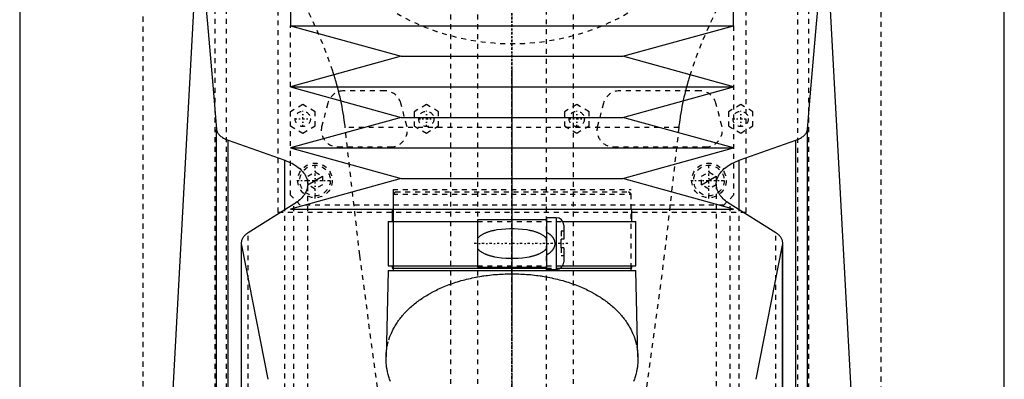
# Model space of a CAD drawing. Extents: x -120 to 120, y -136 to 715.
# Tile 5 of 11: x -100 to 100, y 184 to 257. Entities that reach past the tile are written whole.
import ezdxf

# ---------------------------------------------------------------- set-up
doc = ezdxf.new("R2010")
doc.units = 0
doc.linetypes.add('CENTER', pattern=[1.5, 0.45, -0.5, 0.05, -0.5])
doc.linetypes.add('DASHED', pattern=[2, 1, -1])
for name, color, linetype in [('AM_0', 7, 'CONTINUOUS'), ('AM_10', 7, 'CONTINUOUS'), ('AM_3', 7, 'DASHED'), ('AM_7', 7, 'CENTER')]:
    doc.layers.add(name, color=color, linetype=linetype)

msp = doc.modelspace()

# ---------------------------------------------------------------- linework, layer by layer
at = {"layer": 'AM_0', "color": 7, "linetype": 'CONTINUOUS'}
for p, q in [((-45, 435.75), (-45, 256.2)), ((45, 256.2), (45, 435.75)), ((-100, 363), (-100, 25)), ((100, 25), (100, 363)), ((-72.48, 116.6), (-61.98, 307.16)), ((61.98, 307.16), (72.48, 116.6)), ((-45, 256.2), (-22.5, 250)), ((-45, 256.2), (45, 256.2)), ((22.5, 250), (45, 256.2)), ((-22.5, 250), (-45, 243.8)), ((-22.5, 250), (22.5, 250)), ((45, 243.8), (22.5, 250)), ((-45, 243.8), (-22.5, 237.6)), ((-45, 243.8), (45, 243.8)), ((22.5, 237.6), (45, 243.8)), ((-22.5, 237.6), (-45, 231.4)), ((-22.5, 237.6), (22.5, 237.6)), ((45, 231.4), (22.5, 237.6)), ((-60, 116.6), (-60, 235.17)), ((60, 116.6), (60, 235.17)), ((-57.68, 116.6), (-57.68, 232.98)), ((-57.68, 232.98), (-46.13, 228.89)), ((46.13, 228.89), (57.68, 232.98)), ((57.68, 116.6), (57.68, 232.98)), ((-45, 231.4), (-22.5, 225.2)), ((-45, 231.4), (45, 231.4)), ((22.5, 225.2), (45, 231.4)), ((-46.13, 218.85), (-46.13, 228.89)), ((46.13, 218.85), (46.13, 228.89)), ((-22.5, 225.2), (-45, 219)), ((-22.5, 225.2), (22.5, 225.2)), ((45, 219), (22.5, 225.2)), ((-44.32, 219.97), (-53.59, 214.2)), ((-45, 219), (45, 219)), ((-24.35, 219), (-24.35, 216.5)), ((24.35, 216.5), (24.35, 219)), ((53.59, 214.2), (44.32, 219.97)), ((-25.15, 216.5), (-25.15, 207.5)), ((-25.15, 216.5), (-7, 216.5)), ((7, 216.8), (-7, 216.8)), ((-7, 216.8), (-7, 207.2)), ((9, 217.25), (7, 217.25)), ((7, 217.25), (7, 206.75)), ((9, 217.25), (9, 206.75)), ((10.3, 216.5), (25.15, 216.5)), ((25.15, 207.5), (25.15, 216.5)), ((10.5, 215.75), (10.5, 212.9)), ((-55, 212.05), (-55, 116.6)), ((10, 211.1), (10, 212.9)), ((10.5, 212.9), (10, 212.9)), ((55, 116.6), (55, 212.05)), ((-54.96, 116.6), (-54.96, 211.64)), ((-54.96, 211.64), (-49.57, 184.45)), ((10.5, 211.1), (10, 211.1)), ((10.5, 211.1), (10.5, 208.25)), ((49.57, 184.45), (54.96, 211.64)), ((54.96, 116.6), (54.96, 211.64)), ((-25.17, 206.5), (-25.59, 189.04)), ((-25.17, 206.5), (25.18, 206.5)), ((-25.15, 207.5), (-7, 207.5)), ((-24.35, 207.5), (-24.35, 207)), ((-24.35, 207), (7, 207)), ((-24.17, 207), (-24.17, 206.5)), ((-7, 207.2), (7, 207.2)), ((7, 206.75), (9, 206.75)), ((9.83, 207), (24.35, 207)), ((10.3, 207.5), (25.15, 207.5)), ((24.18, 206.5), (24.18, 207)), ((24.35, 207), (24.35, 207.5)), ((25.59, 189.04), (25.18, 206.5))]:
    msp.add_line(p, q, dxfattribs=at)
for points in [[(-63.73, 275.44, 0), (-63.09, 269.45, 0), (-61.84, 256.58, 0), (-60.6, 242.59, 0), (-60, 235.17, 0)], [(60, 235.17, 0), (60.6, 242.59, 0), (61.84, 256.58, 0), (63.09, 269.45, 0), (63.73, 275.44, 0)], [(-60, 235.17, 0), (-59.99, 235.1, 0), (-59.96, 234.97, 0), (-59.93, 234.83, 0), (-59.9, 234.76, 0), (-59.88, 234.69, 0), (-59.81, 234.55, 0), (-59.73, 234.41, 0), (-59.64, 234.27, 0), (-59.53, 234.14, 0), (-59.41, 234.01, 0), (-59.34, 233.94, 0), (-59.28, 233.88, 0), (-59.13, 233.75, 0), (-58.97, 233.63, 0), (-58.81, 233.52, 0), (-58.63, 233.41, 0), (-58.44, 233.31, 0), (-58.34, 233.26, 0), (-58.24, 233.21, 0), (-58.03, 233.12, 0), (-57.8, 233.03, 0), (-57.68, 232.98, 0)], [(57.68, 232.98, 0), (57.8, 233.03, 0), (58.03, 233.12, 0), (58.24, 233.21, 0), (58.34, 233.26, 0), (58.44, 233.31, 0), (58.63, 233.41, 0), (58.81, 233.52, 0), (58.97, 233.63, 0), (59.13, 233.75, 0), (59.28, 233.88, 0), (59.34, 233.94, 0), (59.41, 234.01, 0), (59.53, 234.14, 0), (59.64, 234.27, 0), (59.73, 234.41, 0), (59.81, 234.55, 0), (59.88, 234.69, 0), (59.9, 234.76, 0), (59.93, 234.83, 0), (59.96, 234.97, 0), (59.99, 235.1, 0), (60, 235.17, 0)], [(-46.13, 228.89, 0), (-45.89, 228.8, 0), (-45.41, 228.6, 0), (-44.96, 228.4, 0), (-44.75, 228.29, 0), (-44.54, 228.18, 0), (-44.16, 227.95, 0), (-43.79, 227.72, 0), (-43.44, 227.46, 0), (-43.12, 227.2, 0), (-42.83, 226.92, 0), (-42.69, 226.78, 0), (-42.56, 226.64, 0), (-42.32, 226.35, 0), (-42.11, 226.05, 0), (-41.94, 225.74, 0), (-41.79, 225.44, 0), (-41.67, 225.13, 0), (-41.63, 224.97, 0), (-41.59, 224.82, 0), (-41.53, 224.51, 0), (-41.5, 224.21, 0), (-41.5, 224.06, 0)], [(41.5, 224.06, 0), (41.5, 224.21, 0), (41.53, 224.51, 0), (41.59, 224.82, 0), (41.63, 224.97, 0), (41.67, 225.13, 0), (41.79, 225.44, 0), (41.94, 225.74, 0), (42.11, 226.05, 0), (42.32, 226.35, 0), (42.56, 226.64, 0), (42.69, 226.78, 0), (42.83, 226.92, 0), (43.12, 227.2, 0), (43.44, 227.46, 0), (43.79, 227.72, 0), (44.16, 227.96, 0), (44.55, 228.18, 0), (44.75, 228.29, 0), (44.96, 228.4, 0), (45.41, 228.6, 0), (45.89, 228.8, 0), (46.13, 228.89, 0)], [(-41.5, 224.06, 0), (-41.5, 223.94, 0), (-41.52, 223.7, 0), (-41.55, 223.47, 0), (-41.58, 223.34, 0), (-41.6, 223.22, 0), (-41.67, 222.98, 0), (-41.76, 222.74, 0), (-41.86, 222.5, 0), (-41.99, 222.25, 0), (-42.13, 222.01, 0), (-42.21, 221.9, 0), (-42.29, 221.78, 0), (-42.47, 221.54, 0), (-42.67, 221.31, 0), (-42.88, 221.09, 0), (-43.11, 220.87, 0), (-43.35, 220.66, 0), (-43.48, 220.55, 0), (-43.61, 220.45, 0), (-43.89, 220.25, 0), (-44.17, 220.06, 0), (-44.32, 219.97, 0)], [(44.32, 219.97, 0), (44.17, 220.06, 0), (43.88, 220.25, 0), (43.61, 220.45, 0), (43.48, 220.56, 0), (43.35, 220.66, 0), (43.1, 220.87, 0), (42.88, 221.09, 0), (42.66, 221.32, 0), (42.47, 221.55, 0), (42.29, 221.78, 0), (42.21, 221.9, 0), (42.13, 222.02, 0), (41.99, 222.26, 0), (41.86, 222.5, 0), (41.76, 222.74, 0), (41.67, 222.98, 0), (41.6, 223.22, 0), (41.58, 223.35, 0), (41.55, 223.47, 0), (41.52, 223.7, 0), (41.5, 223.94, 0), (41.5, 224.06, 0)], [(-53.59, 214.2, 0), (-53.66, 214.15, 0), (-53.81, 214.05, 0), (-53.95, 213.94, 0), (-54.01, 213.89, 0), (-54.08, 213.84, 0), (-54.2, 213.72, 0), (-54.31, 213.61, 0), (-54.42, 213.49, 0), (-54.52, 213.37, 0), (-54.61, 213.25, 0), (-54.65, 213.19, 0), (-54.69, 213.13, 0), (-54.76, 213, 0), (-54.82, 212.87, 0), (-54.87, 212.75, 0), (-54.92, 212.62, 0), (-54.95, 212.49, 0), (-54.96, 212.43, 0), (-54.97, 212.36, 0), (-54.99, 212.24, 0), (-55, 212.11, 0), (-55, 212.05, 0)], [(55, 212.05, 0), (55, 212.11, 0), (54.99, 212.24, 0), (54.97, 212.36, 0), (54.96, 212.43, 0), (54.95, 212.49, 0), (54.92, 212.62, 0), (54.87, 212.75, 0), (54.82, 212.87, 0), (54.76, 213, 0), (54.69, 213.13, 0), (54.65, 213.19, 0), (54.61, 213.25, 0), (54.52, 213.37, 0), (54.42, 213.49, 0), (54.31, 213.61, 0), (54.2, 213.72, 0), (54.08, 213.84, 0), (54.01, 213.89, 0), (53.95, 213.94, 0), (53.81, 214.05, 0), (53.66, 214.15, 0), (53.59, 214.2, 0)], [(-55, 212.05, 0), (-55, 211.98, 0), (-54.99, 211.85, 0), (-54.97, 211.71, 0), (-54.96, 211.64, 0)], [(54.96, 211.64, 0), (54.97, 211.71, 0), (54.99, 211.85, 0), (55, 211.98, 0), (55, 212.05, 0)], [(-24.69, 184, 0), (-24.87, 184.49, 0), (-24.95, 184.73, 0), (-25.02, 184.97, 0), (-25.16, 185.46, 0), (-25.28, 185.95, 0), (-25.38, 186.43, 0), (-25.46, 186.92, 0), (-25.52, 187.4, 0), (-25.54, 187.64, 0), (-25.56, 187.87, 0), (-25.59, 188.35, 0), (-25.59, 188.81, 0), (-25.59, 189.04, 0)], [(25.59, 189.04, 0), (25.59, 188.81, 0), (25.59, 188.35, 0), (25.56, 187.87, 0), (25.54, 187.64, 0), (25.52, 187.4, 0), (25.46, 186.92, 0), (25.38, 186.43, 0), (25.28, 185.95, 0), (25.16, 185.46, 0), (25.02, 184.97, 0), (24.95, 184.73, 0), (24.87, 184.49, 0), (24.69, 184, 0)]]:
    msp.add_polyline3d(points, dxfattribs=at)
for centre, start, end in [((9, 215.75), 0, 90), ((9, 208.25), 270, 0)]:
    msp.add_arc(centre, 1.5, start, end, dxfattribs=at)
at = {"layer": 'AM_10', "color": 7, "linetype": 'CONTINUOUS'}
for p, q in [((-41.5, 223.93), (-38.5, 225.67)), ((38.5, 223.93), (41.5, 225.67))]:
    msp.add_line(p, q, dxfattribs=at)
at = {"layer": 'AM_3', "color": 6, "linetype": 'DASHED'}
for p, q in [((-7, 676.5), (-7, -97.5)), ((7, -97.5), (7, 676.5)), ((-12.5, 664.5), (-12.5, -56.5)), ((12.5, -56.5), (12.5, 664.5)), ((-75, 380), (-75, 68)), ((75, 68), (75, 380)), ((-74.95, 69.05), (-74.95, 374.95)), ((74.95, 374.95), (74.95, 69.05)), ((-58, 116.6), (-58, 315.44)), ((58, 315.44), (58, 116.6)), ((-60.27, 116.6), (-60.27, 312.71)), ((60.27, 116.6), (60.27, 312.71)), ((-47.5, 218.3), (-47.5, 311.3)), ((47.5, 311.3), (47.5, 218.3)), ((-45, 221.8), (-45, 256.2)), ((45, 256.2), (45, 221.8)), ((-25.87, 243), (-34.13, 243)), ((38.13, 243), (21.87, 243)), ((-42.5, 240.19), (-45, 238.74)), ((-40, 238.74), (-42.5, 240.19)), ((-37.42, 240.47), (-38.63, 235.87)), ((-21.37, 235.87), (-22.58, 240.47)), ((-17.4, 240.19), (-19.9, 238.74)), ((-14.9, 238.74), (-17.4, 240.19)), ((13.15, 240.19), (10.65, 238.74)), ((15.65, 238.74), (13.15, 240.19)), ((18.58, 240.47), (17.37, 235.87)), ((42.63, 235.87), (41.42, 240.47)), ((46.45, 240.19), (43.95, 238.74)), ((48.95, 238.74), (46.45, 240.19)), ((-40, 235.86), (-40, 238.74)), ((-19.9, 238.74), (-19.9, 235.86)), ((-14.9, 235.86), (-14.9, 238.74)), ((10.65, 238.74), (10.65, 235.86)), ((15.65, 235.86), (15.65, 238.74)), ((43.95, 238.74), (43.95, 235.86)), ((48.95, 235.86), (48.95, 238.74)), ((-45, 235.86), (-42.5, 234.41)), ((-42.5, 234.41), (-40, 235.86)), ((33.89, 235.56), (-33.89, 235.56)), ((-19.9, 235.86), (-17.4, 234.41)), ((-17.4, 234.41), (-14.9, 235.86)), ((10.65, 235.86), (13.15, 234.41)), ((13.15, 234.41), (15.65, 235.86)), ((43.95, 235.86), (46.45, 234.41)), ((46.45, 234.41), (48.95, 235.86)), ((-35.34, 231.6), (-24.66, 231.6)), ((20.66, 231.6), (39.34, 231.6)), ((-41.5, 225.67), (-40, 226.53)), ((-40, 226.53), (-38.5, 225.67)), ((38.5, 225.67), (40, 226.53)), ((40, 226.53), (41.5, 225.67)), ((-41.5, 224.06), (-41.5, 225.67)), ((-41.5, 116.6), (-41.5, 224.06)), ((-38.5, 225.67), (-38.5, 223.93)), ((38.5, 223.93), (38.5, 225.67)), ((41.5, 225.67), (41.5, 224.06)), ((41.5, 224.06), (41.5, 116.6)), ((-40, 223.07), (-41.5, 223.93)), ((-38.5, 223.93), (-40, 223.07)), ((-24.17, 223), (-24.17, 207)), ((-24.17, 223), (24.18, 223)), ((-23.67, 222.5), (-24.17, 222)), ((-24.17, 222), (-24.17, 207)), ((-24.17, 222), (24.18, 222)), ((-23.67, 222.5), (23.68, 222.5)), ((24.18, 222), (23.68, 222.5)), ((24.18, 207), (24.18, 223)), ((24.18, 207), (24.18, 222)), ((40, 223.07), (38.5, 223.93)), ((41.5, 223.93), (40, 223.07)), ((-43, 219.8), (-45, 221.8)), ((45, 221.8), (43, 219.8)), ((47.5, 218.3), (-47.5, 218.3)), ((-46.13, 116.6), (-46.13, 218.85)), ((-44.32, 116.6), (-44.32, 219.97)), ((43, 219.8), (-43, 219.8)), ((44.32, 116.6), (44.32, 219.97)), ((46.13, 116.6), (46.13, 218.85)), ((-7, 216.5), (10.3, 216.5)), ((-53.59, 116.6), (-53.59, 214.2)), ((10, 214.5), (10, 212.9)), ((10.5, 214.5), (10, 214.5)), ((53.59, 116.6), (53.59, 214.2)), ((10, 211.1), (10, 209.5)), ((10.5, 209.5), (10, 209.5)), ((-7, 207.5), (10.3, 207.5)), ((7, 207), (9.83, 207))]:
    msp.add_line(p, q, dxfattribs=at)
for points in [[(-33.89, 235.56, 0), (-33.92, 235.89, 0), (-34, 236.54, 0), (-34.09, 237.19, 0), (-34.14, 237.52, 0), (-34.19, 237.84, 0), (-34.29, 238.49, 0), (-34.4, 239.13, 0), (-34.52, 239.78, 0), (-34.65, 240.42, 0), (-34.79, 241.06, 0), (-34.86, 241.37, 0), (-34.93, 241.69, 0), (-35.08, 242.33, 0), (-35.23, 242.96, 0), (-35.4, 243.59, 0), (-35.57, 244.21, 0), (-35.74, 244.84, 0), (-35.83, 245.15, 0), (-35.93, 245.46, 0), (-36.12, 246.09, 0), (-36.31, 246.71, 0), (-36.41, 247.01, 0), (-37.04, 248.86, 0), (-38.42, 252.5, 0), (-39.96, 256.08, 0), (-41.63, 259.6, 0)], [(41.63, 259.6, 0), (39.96, 256.08, 0), (38.42, 252.5, 0), (37.04, 248.86, 0), (36.41, 247.01, 0), (36.31, 246.71, 0), (36.12, 246.09, 0), (35.93, 245.46, 0), (35.83, 245.15, 0), (35.74, 244.84, 0), (35.57, 244.21, 0), (35.4, 243.59, 0), (35.23, 242.96, 0), (35.08, 242.33, 0), (34.93, 241.69, 0), (34.86, 241.37, 0), (34.79, 241.06, 0), (34.65, 240.42, 0), (34.52, 239.78, 0), (34.4, 239.13, 0), (34.29, 238.49, 0), (34.19, 237.84, 0), (34.14, 237.52, 0), (34.09, 237.19, 0), (34, 236.54, 0), (33.92, 235.89, 0), (33.89, 235.56, 0)], [(-15.41, 116.6, 0), (-15.95, 118.69, 0), (-17.01, 123.08, 0), (-18.08, 127.76, 0), (-18.61, 130.2, 0), (-19.13, 132.71, 0), (-20.19, 137.95, 0), (-21.24, 143.47, 0), (-24.88, 164.98, 0), (-30.94, 209.64, 0), (-33.89, 235.56, 0)], [(33.89, 235.56, 0), (30.94, 209.64, 0), (24.88, 164.98, 0), (18.61, 130.2, 0), (15.41, 116.6, 0)], [(-7, 213, 0), (-6.96, 213.06, 0), (-6.87, 213.17, 0), (-6.77, 213.27, 0), (-6.72, 213.32, 0), (-6.68, 213.36, 0), (-6.58, 213.45, 0), (-6.47, 213.54, 0), (-6.37, 213.62, 0), (-6.26, 213.69, 0), (-6.15, 213.76, 0), (-6.1, 213.8, 0), (-6.04, 213.83, 0), (-5.93, 213.9, 0), (-5.81, 213.96, 0), (-5.69, 214.02, 0), (-5.57, 214.08, 0), (-5.45, 214.14, 0), (-5.39, 214.16, 0), (-5.33, 214.19, 0), (-5.2, 214.24, 0), (-5.08, 214.29, 0), (-5.02, 214.31, 0), (-4.95, 214.34, 0), (-4.82, 214.38, 0), (-4.69, 214.43, 0), (-4.63, 214.45, 0), (-4.56, 214.47, 0), (-4.43, 214.51, 0), (-4.3, 214.55, 0), (-4.16, 214.58, 0), (-4.02, 214.62, 0), (-3.89, 214.65, 0), (-3.82, 214.67, 0), (-3.75, 214.68, 0), (-3.61, 214.71, 0), (-3.47, 214.74, 0), (-2.98, 214.83, 0), (-2.12, 214.95, 0), (-1.26, 215.02, 0), (-0.42, 215.05, 0), (0, 215.06, 0), (0.42, 215.05, 0), (1.26, 215.02, 0), (2.12, 214.95, 0), (2.98, 214.83, 0), (3.47, 214.74, 0), (3.61, 214.71, 0), (3.75, 214.68, 0), (3.82, 214.67, 0), (3.89, 214.65, 0), (4.02, 214.62, 0), (4.16, 214.58, 0), (4.3, 214.55, 0), (4.43, 214.51, 0), (4.56, 214.47, 0), (4.63, 214.45, 0), (4.69, 214.43, 0), (4.82, 214.38, 0), (4.95, 214.34, 0), (5.02, 214.31, 0), (5.08, 214.29, 0), (5.2, 214.24, 0), (5.33, 214.19, 0), (5.39, 214.16, 0), (5.45, 214.14, 0), (5.57, 214.08, 0), (5.69, 214.02, 0), (5.81, 213.96, 0), (5.93, 213.9, 0), (6.04, 213.83, 0), (6.1, 213.8, 0), (6.15, 213.76, 0), (6.26, 213.69, 0), (6.37, 213.62, 0), (6.47, 213.54, 0), (6.58, 213.45, 0), (6.68, 213.36, 0), (6.72, 213.32, 0), (6.77, 213.27, 0), (6.87, 213.17, 0), (6.96, 213.06, 0), (7, 213, 0)], [(7, 214.35, 0), (7.15, 214.26, 0), (7.31, 214.16, 0), (7.36, 214.12, 0), (7.41, 214.09, 0), (7.43, 214.07, 0), (7.45, 214.06, 0), (7.5, 214.02, 0), (7.54, 213.99, 0), (7.59, 213.96, 0), (7.63, 213.92, 0), (7.68, 213.88, 0), (7.7, 213.87, 0), (7.72, 213.85, 0), (7.76, 213.81, 0), (7.8, 213.77, 0), (7.82, 213.76, 0), (7.84, 213.74, 0), (7.88, 213.7, 0), (7.92, 213.66, 0), (7.94, 213.64, 0), (7.96, 213.62, 0), (8, 213.58, 0), (8.04, 213.54, 0), (8.07, 213.5, 0), (8.11, 213.46, 0), (8.14, 213.42, 0), (8.16, 213.4, 0), (8.18, 213.38, 0), (8.21, 213.33, 0), (8.24, 213.29, 0), (8.27, 213.25, 0), (8.3, 213.2, 0), (8.33, 213.16, 0), (8.35, 213.13, 0), (8.36, 213.11, 0), (8.39, 213.06, 0), (8.42, 213.01, 0), (8.45, 212.96, 0), (8.47, 212.91, 0), (8.5, 212.86, 0), (8.51, 212.83, 0), (8.52, 212.8, 0), (8.54, 212.75, 0), (8.57, 212.7, 0), (8.58, 212.64, 0), (8.6, 212.59, 0), (8.62, 212.53, 0), (8.63, 212.5, 0), (8.63, 212.48, 0), (8.65, 212.42, 0), (8.66, 212.36, 0), (8.67, 212.31, 0), (8.68, 212.25, 0), (8.68, 212.19, 0), (8.69, 212.17, 0), (8.69, 212.14, 0), (8.69, 212.08, 0), (8.69, 212.03, 0), (8.69, 212, 0), (8.69, 211.97, 0), (8.69, 211.92, 0), (8.69, 211.86, 0), (8.69, 211.83, 0), (8.68, 211.81, 0), (8.68, 211.75, 0), (8.67, 211.69, 0), (8.66, 211.64, 0), (8.65, 211.58, 0), (8.63, 211.52, 0), (8.63, 211.5, 0), (8.62, 211.47, 0), (8.6, 211.41, 0), (8.58, 211.36, 0), (8.57, 211.3, 0), (8.54, 211.25, 0), (8.52, 211.2, 0), (8.51, 211.17, 0), (8.5, 211.14, 0), (8.47, 211.09, 0), (8.45, 211.04, 0), (8.42, 210.99, 0), (8.39, 210.94, 0), (8.36, 210.89, 0), (8.35, 210.87, 0), (8.33, 210.84, 0), (8.3, 210.8, 0), (8.27, 210.75, 0), (8.24, 210.71, 0), (8.21, 210.67, 0), (8.18, 210.62, 0), (8.16, 210.6, 0), (8.14, 210.58, 0), (8.11, 210.54, 0), (8.07, 210.5, 0), (8.04, 210.46, 0), (8, 210.42, 0), (7.96, 210.38, 0), (7.94, 210.36, 0), (7.92, 210.34, 0), (7.88, 210.3, 0), (7.84, 210.26, 0), (7.82, 210.24, 0), (7.8, 210.23, 0), (7.76, 210.19, 0), (7.72, 210.15, 0), (7.7, 210.13, 0), (7.68, 210.12, 0), (7.63, 210.08, 0), (7.59, 210.04, 0), (7.54, 210.01, 0), (7.5, 209.98, 0), (7.45, 209.94, 0), (7.43, 209.93, 0), (7.41, 209.91, 0), (7.36, 209.88, 0), (7.31, 209.84, 0), (7.15, 209.74, 0), (7, 209.65, 0)], [(7, 211, 0), (6.96, 210.94, 0), (6.87, 210.83, 0), (6.77, 210.73, 0), (6.72, 210.68, 0), (6.68, 210.64, 0), (6.58, 210.55, 0), (6.47, 210.46, 0), (6.37, 210.38, 0), (6.26, 210.31, 0), (6.15, 210.24, 0), (6.1, 210.2, 0), (6.04, 210.17, 0), (5.93, 210.1, 0), (5.81, 210.04, 0), (5.69, 209.98, 0), (5.57, 209.92, 0), (5.45, 209.86, 0), (5.39, 209.84, 0), (5.33, 209.81, 0), (5.2, 209.76, 0), (5.08, 209.71, 0), (5.02, 209.69, 0), (4.95, 209.66, 0), (4.82, 209.62, 0), (4.69, 209.57, 0), (4.63, 209.55, 0), (4.56, 209.53, 0), (4.43, 209.49, 0), (4.3, 209.45, 0), (4.16, 209.42, 0), (4.02, 209.38, 0), (3.89, 209.35, 0), (3.82, 209.33, 0), (3.75, 209.32, 0), (3.61, 209.29, 0), (3.47, 209.26, 0), (2.98, 209.17, 0), (2.12, 209.05, 0), (1.26, 208.98, 0), (0.42, 208.95, 0), (0, 208.94, 0), (-0.42, 208.95, 0), (-1.26, 208.98, 0), (-2.12, 209.05, 0), (-2.98, 209.17, 0), (-3.47, 209.26, 0), (-3.61, 209.29, 0), (-3.75, 209.32, 0), (-3.82, 209.33, 0), (-3.89, 209.35, 0), (-4.02, 209.38, 0), (-4.16, 209.42, 0), (-4.3, 209.45, 0), (-4.43, 209.49, 0), (-4.56, 209.53, 0), (-4.63, 209.55, 0), (-4.69, 209.57, 0), (-4.82, 209.62, 0), (-4.95, 209.66, 0), (-5.02, 209.69, 0), (-5.08, 209.71, 0), (-5.2, 209.76, 0), (-5.33, 209.81, 0), (-5.39, 209.84, 0), (-5.45, 209.86, 0), (-5.57, 209.92, 0), (-5.69, 209.98, 0), (-5.81, 210.04, 0), (-5.93, 210.1, 0), (-6.04, 210.17, 0), (-6.1, 210.2, 0), (-6.15, 210.24, 0), (-6.26, 210.31, 0), (-6.37, 210.38, 0), (-6.47, 210.46, 0), (-6.58, 210.55, 0), (-6.68, 210.64, 0), (-6.72, 210.68, 0), (-6.77, 210.73, 0), (-6.87, 210.83, 0), (-6.96, 210.94, 0), (-7, 211, 0)], [(-25.59, 189.04, 0), (-25.56, 189.72, 0), (-25.37, 191.08, 0), (-25.03, 192.45, 0), (-24.79, 193.14, 0), (-24.51, 193.82, 0), (-24.13, 194.61, 0), (-24.01, 194.83, 0), (-23.89, 195.05, 0), (-23.83, 195.16, 0), (-23.76, 195.28, 0), (-23.63, 195.5, 0), (-23.49, 195.72, 0), (-23.35, 195.93, 0), (-23.2, 196.15, 0), (-23.05, 196.37, 0), (-22.97, 196.47, 0), (-22.89, 196.58, 0), (-22.73, 196.79, 0), (-22.56, 197.01, 0), (-22.39, 197.22, 0), (-22.22, 197.42, 0), (-22.04, 197.63, 0), (-21.95, 197.73, 0), (-21.85, 197.84, 0), (-21.67, 198.04, 0), (-21.47, 198.24, 0), (-21.28, 198.44, 0), (-21.07, 198.64, 0), (-20.87, 198.83, 0), (-20.76, 198.93, 0), (-20.66, 199.03, 0), (-20.44, 199.22, 0), (-20.23, 199.41, 0), (-20, 199.59, 0), (-19.78, 199.78, 0), (-19.55, 199.96, 0), (-19.43, 200.05, 0), (-19.31, 200.14, 0), (-19.08, 200.32, 0), (-18.83, 200.49, 0), (-18.71, 200.58, 0), (-18.59, 200.67, 0), (-18.34, 200.84, 0), (-18.09, 201, 0), (-17.96, 201.09, 0), (-17.83, 201.17, 0), (-17.58, 201.33, 0), (-17.32, 201.49, 0), (-17.05, 201.65, 0), (-16.78, 201.8, 0), (-16.5, 201.96, 0), (-16.36, 202.04, 0), (-16.22, 202.11, 0), (-15.94, 202.26, 0), (-15.64, 202.41, 0), (-15.35, 202.56, 0), (-15.04, 202.71, 0), (-14.73, 202.85, 0), (-14.58, 202.92, 0), (-14.42, 202.99, 0), (-14.1, 203.13, 0), (-13.78, 203.27, 0), (-13.45, 203.4, 0), (-13.12, 203.53, 0), (-12.78, 203.66, 0), (-12.61, 203.72, 0), (-12.44, 203.78, 0), (-12.1, 203.91, 0), (-11.75, 204.02, 0), (-11.4, 204.14, 0), (-11.04, 204.25, 0), (-10.68, 204.36, 0), (-10.5, 204.41, 0), (-10.32, 204.47, 0), (-9.95, 204.57, 0), (-9.58, 204.67, 0), (-9.21, 204.76, 0), (-8.83, 204.85, 0), (-8.45, 204.94, 0), (-8.26, 204.98, 0), (-8.07, 205.03, 0), (-7.68, 205.11, 0), (-7.3, 205.18, 0), (-7.1, 205.22, 0), (-6.91, 205.25, 0), (-6.52, 205.32, 0), (-6.13, 205.39, 0), (-5.93, 205.42, 0), (-5.74, 205.45, 0), (-5.34, 205.5, 0), (-4.95, 205.55, 0), (-4.55, 205.6, 0), (-4.15, 205.65, 0), (-3.76, 205.69, 0), (-3.56, 205.7, 0), (-3.36, 205.72, 0), (-2.96, 205.75, 0), (-2.56, 205.78, 0), (-2.17, 205.81, 0), (-1.77, 205.82, 0), (-1.37, 205.84, 0), (-1.18, 205.85, 0), (-0.98, 205.85, 0), (-0.59, 205.86, 0), (-0.2, 205.86, 0), (0, 205.86, 0)], [(0, 205.86, 0), (0.2, 205.86, 0), (0.59, 205.86, 0), (0.98, 205.85, 0), (1.18, 205.85, 0), (1.37, 205.84, 0), (1.77, 205.82, 0), (2.17, 205.81, 0), (2.56, 205.78, 0), (2.96, 205.75, 0), (3.36, 205.72, 0), (3.56, 205.7, 0), (3.76, 205.69, 0), (4.15, 205.65, 0), (4.55, 205.6, 0), (4.95, 205.55, 0), (5.34, 205.5, 0), (5.74, 205.45, 0), (5.93, 205.42, 0), (6.13, 205.39, 0), (6.52, 205.32, 0), (6.91, 205.25, 0), (7.1, 205.22, 0), (7.3, 205.18, 0), (7.68, 205.11, 0), (8.07, 205.03, 0), (8.26, 204.98, 0), (8.45, 204.94, 0), (8.83, 204.85, 0), (9.21, 204.76, 0), (9.58, 204.67, 0), (9.95, 204.57, 0), (10.32, 204.47, 0), (10.5, 204.41, 0), (10.68, 204.36, 0), (11.04, 204.25, 0), (11.4, 204.14, 0), (11.75, 204.02, 0), (12.1, 203.91, 0), (12.44, 203.78, 0), (12.61, 203.72, 0), (12.78, 203.66, 0), (13.12, 203.53, 0), (13.45, 203.4, 0), (13.78, 203.27, 0), (14.1, 203.13, 0), (14.42, 202.99, 0), (14.58, 202.92, 0), (14.73, 202.85, 0), (15.04, 202.71, 0), (15.35, 202.56, 0), (15.64, 202.41, 0), (15.94, 202.26, 0), (16.22, 202.11, 0), (16.36, 202.04, 0), (16.5, 201.96, 0), (16.78, 201.8, 0), (17.05, 201.65, 0), (17.32, 201.49, 0), (17.58, 201.33, 0), (17.83, 201.17, 0), (17.96, 201.09, 0), (18.09, 201, 0), (18.34, 200.84, 0), (18.59, 200.67, 0), (18.71, 200.58, 0), (18.83, 200.49, 0), (19.08, 200.32, 0), (19.31, 200.14, 0), (19.43, 200.05, 0), (19.55, 199.96, 0), (19.78, 199.78, 0), (20, 199.59, 0), (20.23, 199.41, 0), (20.44, 199.22, 0), (20.66, 199.03, 0), (20.76, 198.93, 0), (20.87, 198.83, 0), (21.07, 198.64, 0), (21.28, 198.44, 0), (21.47, 198.24, 0), (21.67, 198.04, 0), (21.85, 197.84, 0), (21.95, 197.73, 0), (22.04, 197.63, 0), (22.22, 197.42, 0), (22.39, 197.22, 0), (22.56, 197.01, 0), (22.73, 196.79, 0), (22.89, 196.58, 0), (22.97, 196.47, 0), (23.05, 196.37, 0), (23.2, 196.15, 0), (23.35, 195.93, 0), (23.49, 195.72, 0), (23.63, 195.5, 0), (23.76, 195.28, 0), (23.83, 195.16, 0), (23.89, 195.05, 0), (24.01, 194.83, 0), (24.13, 194.61, 0), (24.51, 193.82, 0), (24.79, 193.14, 0), (25.03, 192.45, 0), (25.37, 191.08, 0), (25.56, 189.72, 0), (25.59, 189.04, 0)]]:
    msp.add_polyline3d(points, dxfattribs=at)
for centre, radius in [((0, 300), 47.5), ((-42.5, 237.3), 1.55), ((-17.4, 237.3), 1.55), ((13.15, 237.3), 1.55), ((46.45, 237.3), 1.55), ((-40, 224.8), 3.5), ((40, 224.8), 3.5), ((-40, 224.8), 3.1), ((40, 224.8), 3.1)]:
    msp.add_circle(centre, radius, dxfattribs=at)
for centre, start, end in [((-34.13, 239.6), 90, 165.2564), ((-25.87, 239.6), 14.7436, 90), ((21.87, 239.6), 90, 165.2564), ((38.13, 239.6), 14.7436, 90), ((-35.34, 235), 165.2564, 270), ((-24.66, 235), 270, 14.7436), ((20.66, 235), 165.2564, 270), ((39.34, 235), 270, 14.7436)]:
    msp.add_arc(centre, 3.4, start, end, dxfattribs=at)
at = {"layer": 'AM_7', "color": 4, "linetype": 'CENTER'}
for p, q in [((0, 715.2), (0, -136.2)), ((0, 447.19), (0, 195.56)), ((0, -18.4), (0, 386.4)), ((0, 247.5), (0, -82.5)), ((-42.5, 235.67), (-42.5, 238.93)), ((-17.4, 235.67), (-17.4, 238.93)), ((13.15, 235.67), (13.15, 238.93)), ((46.45, 235.67), (46.45, 238.93)), ((-44.13, 237.3), (-40.87, 237.3)), ((-19.03, 237.3), (-15.77, 237.3)), ((11.52, 237.3), (14.78, 237.3)), ((44.82, 237.3), (48.08, 237.3)), ((-40, 221.12), (-40, 228.48)), ((40, 221.12), (40, 228.48)), ((-43.68, 224.8), (-36.33, 224.8)), ((36.32, 224.8), (43.68, 224.8)), ((11.37, 212), (-7.88, 212))]:
    msp.add_line(p, q, dxfattribs=at)

doc.saveas('drawing.dxf')
